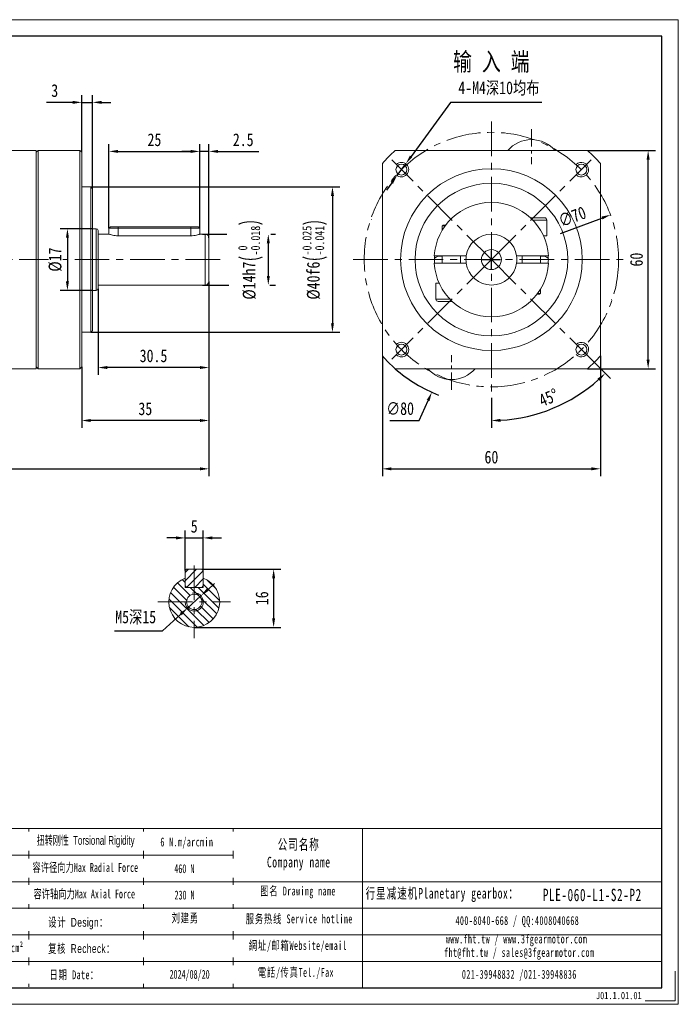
# Model space of a CAD drawing. Header units: millimetres. Extents: x 0 to 383, y 0 to 271.
# Tile 3 of 3: x 202 to 383, y 0 to 271. Entities that reach past the tile are written whole.
import ezdxf

# ---------------------------------------------------------------- set-up
doc = ezdxf.new("R2010")
doc.units = ezdxf.units.MM
doc.header["$LTSCALE"] = 1.5
doc.header["$PDSIZE"] = -1
doc.linetypes.add('CENTER', pattern=[10.16, 6.35, -1.27, 1.27, -1.27])
doc.layers.get('0').update_dxf_attribs({"lineweight": 18})
doc.layers.get('Defpoints').update_dxf_attribs({"lineweight": 18})
for name, color, linetype, lineweight in [('1轮廓实线层', 7, 'Continuous', 18), ('3中心线层', 1, 'CENTER', 18), ('5剖面线层', 2, 'Continuous', 18), ('6文字层', 3, 'Continuous', 18), ('7标注层', 4, 'Continuous', 18), ('SLD-0', 7, 'Continuous', 18)]:
    doc.layers.add(name, color=color, linetype=linetype, lineweight=lineweight)
doc.styles.add('PC_TEXTSTYLE', font='txt', dxfattribs={"width": 0.8})
doc.styles.add('TH_GBDIM', font='txt', dxfattribs={"width": 0.8})
doc.styles.add('标准', font='txt', dxfattribs={"width": 0.667})
doc.styles.add('样式 1', font='txt', dxfattribs={"width": 0.8})
doc.dimstyles.new('TH_GBDIM', dxfattribs={"dimtxt": 3.5, "dimasz": 2.5, "dimexe": 2, "dimexo": 0, "dimgap": 1.5, "dimtad": 1, "dimdec": 1, "dimdsep": 46, "dimtxsty": 'TH_GBDIM', "dimcen": 2.5, "dimdle": 5, "dimclrd": 4, "dimclre": 4, "dimclrt": 3, "dimadec": 0, "dimazin": 2, "dimtfac": 0.714286, "dimtdec": 1, "dimtmove": 0, "dimatfit": 3, "dimfxl": 1, "dimtolj": 1, "dimarcsym": 0})

# ---------------------------------------------------------------- blocks, each defined once
blk = doc.blocks.new('*D3')
at = {"layer": '7标注层', "color": 4, "lineweight": -2}
for p, q in [((251.28, 213.4), (251.28, 236.55)), ((253.78, 210.8), (253.78, 236.55)), ((248.78, 234.55), (246.28, 234.55)), ((253.78, 234.55), (251.28, 234.55)), ((256.28, 234.55), (267.49, 234.55))]:
    blk.add_line(p, q, dxfattribs=at)
at = {"layer": '7标注层', "color": 4}
for points in [[(248.78, 234.14), (248.78, 234.97), (251.28, 234.55)], [(256.28, 234.97), (256.28, 234.14), (253.78, 234.55)]]:
    blk.add_solid(points, dxfattribs=at)
at = {"layer": 'Defpoints', "color": 0}
for p in [(251.28, 234.55), (251.28, 213.4), (253.78, 210.8)]:
    blk.add_point(p, dxfattribs=at)
at = {"layer": '7标注层', "color": 3, "insert": (263.21, 237.74), "char_height": 3.5, "attachment_point": 5, "style": 'TH_GBDIM'}
blk.add_mtext('\\A1;2.5', dxfattribs=at)
blk = doc.blocks.new('*D4')
at = {"layer": '7标注层', "color": 4, "lineweight": -2}
for p, q in [((226.28, 213.4), (226.28, 236.55)), ((251.28, 213.4), (251.28, 236.55)), ((228.78, 234.55), (248.78, 234.55))]:
    blk.add_line(p, q, dxfattribs=at)
at = {"layer": '7标注层', "color": 4}
for points in [[(228.78, 234.97), (228.78, 234.14), (226.28, 234.55)], [(248.78, 234.14), (248.78, 234.97), (251.28, 234.55)]]:
    blk.add_solid(points, dxfattribs=at)
at = {"layer": 'Defpoints', "color": 0}
for p in [(251.28, 234.55), (226.28, 213.4), (251.28, 213.4)]:
    blk.add_point(p, dxfattribs=at)
at = {"layer": '7标注层', "color": 3, "insert": (238.78, 237.74), "char_height": 3.5, "attachment_point": 5, "style": 'TH_GBDIM'}
blk.add_mtext('\\A1;25', dxfattribs=at)
blk = doc.blocks.new('*D5')
at = {"layer": '7标注层', "color": 4, "lineweight": -2}
for p, q in [((221.28, 224.8), (289.76, 224.8)), ((287.76, 222.3), (287.76, 187.3)), ((221.28, 184.8), (289.76, 184.8))]:
    blk.add_line(p, q, dxfattribs=at)
at = {"layer": '7标注层', "color": 4}
for points in [[(288.18, 222.3), (287.35, 222.3), (287.76, 224.8)], [(287.35, 187.3), (288.18, 187.3), (287.76, 184.8)]]:
    blk.add_solid(points, dxfattribs=at)
at = {"layer": 'Defpoints', "color": 0}
for p in [(221.28, 224.8), (221.28, 184.8), (287.76, 184.8)]:
    blk.add_point(p, dxfattribs=at)
at = {"layer": '7标注层', "color": 3, "insert": (282.9, 204.8), "char_height": 3.5, "attachment_point": 5, "rotation": 90, "style": 'TH_GBDIM'}
blk.add_mtext('\\A1;{%%c40}{}{f6\\H0.7143x;{\\H2x;\\W0.5;(}\\S-0.025^ -0.041;{\\H2x;\\W0.5;)}}', dxfattribs=at)
blk = doc.blocks.new('*D6')
at = {"layer": '7标注层', "color": 4, "lineweight": -2}
for p, q in [((218.78, 234.3), (218.78, 250.04)), ((221.78, 224.3), (221.78, 250.04)), ((216.28, 248.04), (209.09, 248.04)), ((218.78, 248.04), (221.78, 248.04)), ((224.28, 248.04), (226.78, 248.04))]:
    blk.add_line(p, q, dxfattribs=at)
at = {"layer": '7标注层', "color": 4}
for points in [[(216.28, 247.62), (216.28, 248.46), (218.78, 248.04)], [(224.28, 248.46), (224.28, 247.62), (221.78, 248.04)]]:
    blk.add_solid(points, dxfattribs=at)
at = {"layer": 'Defpoints', "color": 0}
for p in [(221.78, 248.04), (218.78, 234.3), (221.78, 224.3)]:
    blk.add_point(p, dxfattribs=at)
at = {"layer": '7标注层', "color": 3, "insert": (211.35, 251.25), "char_height": 3.5, "attachment_point": 5, "style": 'TH_GBDIM'}
blk.add_mtext('\\A1;3', dxfattribs=at)
blk = doc.blocks.new('*D7')
at = {"layer": '7标注层', "color": 4, "lineweight": -2}
for p, q in [((253.78, 198.8), (253.78, 173.11)), ((223.28, 196.8), (223.28, 173.11)), ((251.28, 175.11), (225.78, 175.11))]:
    blk.add_line(p, q, dxfattribs=at)
at = {"layer": '7标注层', "color": 4}
for points in [[(225.78, 175.53), (225.78, 174.7), (223.28, 175.11)], [(251.28, 174.7), (251.28, 175.53), (253.78, 175.11)]]:
    blk.add_solid(points, dxfattribs=at)
at = {"layer": 'Defpoints', "color": 0}
for p in [(253.78, 198.8), (223.28, 196.8), (223.28, 175.11)]:
    blk.add_point(p, dxfattribs=at)
at = {"layer": '7标注层', "color": 3, "insert": (238.53, 178.32), "char_height": 3.5, "attachment_point": 5, "style": 'TH_GBDIM'}
blk.add_mtext('\\A1;30.5', dxfattribs=at)
blk = doc.blocks.new('*D8')
at = {"layer": '7标注层', "color": 4, "lineweight": -2}
for p, q in [((253.78, 198.8), (253.78, 158.55)), ((218.78, 175.3), (218.78, 158.55)), ((251.28, 160.55), (221.28, 160.55))]:
    blk.add_line(p, q, dxfattribs=at)
at = {"layer": '7标注层', "color": 4}
for points in [[(221.28, 160.96), (221.28, 160.13), (218.78, 160.55)], [(251.28, 160.13), (251.28, 160.96), (253.78, 160.55)]]:
    blk.add_solid(points, dxfattribs=at)
at = {"layer": 'Defpoints', "color": 0}
for p in [(253.78, 198.8), (218.78, 175.3), (218.78, 160.55)]:
    blk.add_point(p, dxfattribs=at)
at = {"layer": '7标注层', "color": 3, "insert": (236.28, 163.76), "char_height": 3.5, "attachment_point": 5, "style": 'TH_GBDIM'}
blk.add_mtext('\\A1;35', dxfattribs=at)
blk = doc.blocks.new('*D10')
at = {"layer": '7标注层', "color": 4, "lineweight": -2}
for p, q in [((138.78, 174.8), (138.78, 145.26)), ((253.78, 173.11), (253.78, 145.26)), ((141.28, 147.26), (251.28, 147.26))]:
    blk.add_line(p, q, dxfattribs=at)
at = {"layer": '7标注层', "color": 4}
for points in [[(141.28, 147.68), (141.28, 146.84), (138.78, 147.26)], [(251.28, 146.84), (251.28, 147.68), (253.78, 147.26)]]:
    blk.add_solid(points, dxfattribs=at)
at = {"layer": 'Defpoints', "color": 0}
for p in [(138.78, 174.8), (253.78, 173.11), (253.78, 147.26)]:
    blk.add_point(p, dxfattribs=at)
at = {"layer": '7标注层', "color": 3, "insert": (196.28, 150.47), "char_height": 3.5, "attachment_point": 5, "style": 'TH_GBDIM'}
blk.add_mtext('\\A1;{116}{}{}', dxfattribs=at)
blk = doc.blocks.new('*D14')
at = {"layer": '7标注层', "color": 4, "lineweight": -2}
for p, q in [((247.23, 119.26), (247.23, 130.26)), ((252.23, 119.26), (252.23, 130.26)), ((244.73, 128.26), (242.23, 128.26)), ((247.23, 128.26), (252.23, 128.26)), ((254.73, 128.26), (257.23, 128.26))]:
    blk.add_line(p, q, dxfattribs=at)
at = {"layer": '7标注层', "color": 4}
for points in [[(244.73, 127.84), (244.73, 128.68), (247.23, 128.26)], [(254.73, 128.68), (254.73, 127.84), (252.23, 128.26)]]:
    blk.add_solid(points, dxfattribs=at)
at = {"layer": 'Defpoints', "color": 0}
for p in [(252.23, 128.26), (247.23, 119.26), (252.23, 119.26)]:
    blk.add_point(p, dxfattribs=at)
at = {"layer": '7标注层', "color": 3, "insert": (249.73, 131.45), "char_height": 3.5, "attachment_point": 5, "style": 'TH_GBDIM'}
blk.add_mtext('\\A1;5', dxfattribs=at)
blk = doc.blocks.new('*D15')
at = {"layer": '7标注层', "color": 4, "lineweight": -2}
for p, q in [((251.83, 119.66), (273.58, 119.66)), ((271.58, 117.16), (271.58, 106.16)), ((249.73, 103.66), (273.58, 103.66))]:
    blk.add_line(p, q, dxfattribs=at)
at = {"layer": '7标注层', "color": 4}
for points in [[(271.99, 117.16), (271.16, 117.16), (271.58, 119.66)], [(271.16, 106.16), (271.99, 106.16), (271.58, 103.66)]]:
    blk.add_solid(points, dxfattribs=at)
at = {"layer": 'Defpoints', "color": 0}
for p in [(251.83, 119.66), (249.73, 103.66), (271.58, 103.66)]:
    blk.add_point(p, dxfattribs=at)
at = {"layer": '7标注层', "color": 3, "insert": (268.37, 111.66), "char_height": 3.5, "attachment_point": 5, "rotation": 90, "style": 'TH_GBDIM'}
blk.add_mtext('\\A1;16', dxfattribs=at)
blk = doc.blocks.new('*D16')
at = {"layer": '7标注层', "color": 4, "lineweight": -2}
for p, q in [((253.43, 114.02), (255.28, 115.7)), ((251.58, 112.34), (247.88, 108.97)), ((246.03, 107.29), (240.99, 102.7)), ((227.76, 102.7), (240.99, 102.7))]:
    blk.add_line(p, q, dxfattribs=at)
at = {"layer": '7标注层', "color": 4}
for points in [[(253.15, 114.33), (253.71, 113.71), (251.58, 112.34)], [(246.32, 106.98), (245.75, 107.6), (247.88, 108.97)]]:
    blk.add_solid(points, dxfattribs=at)
at = {"layer": 'Defpoints', "color": 0}
for p in [(251.58, 112.34), (247.88, 108.97)]:
    blk.add_point(p, dxfattribs=at)
at = {"layer": '7标注层', "color": 3, "insert": (233.62, 106.36), "char_height": 3.5, "attachment_point": 5, "style": 'TH_GBDIM'}
blk.add_mtext('\\A1;{M5深15}{}{}', dxfattribs=at)
blk = doc.blocks.new('*D17')
at = {"layer": '7标注层', "color": 4, "lineweight": -2}
for p, q in [((301.49, 178.34), (301.49, 145.26)), ((361.49, 178.34), (361.49, 145.26)), ((303.99, 147.26), (358.99, 147.26))]:
    blk.add_line(p, q, dxfattribs=at)
at = {"layer": '7标注层', "color": 4}
for points in [[(303.99, 147.68), (303.99, 146.84), (301.49, 147.26)], [(358.99, 146.84), (358.99, 147.68), (361.49, 147.26)]]:
    blk.add_solid(points, dxfattribs=at)
at = {"layer": 'Defpoints', "color": 0}
for p in [(301.49, 178.34), (361.49, 178.34), (361.49, 147.26)]:
    blk.add_point(p, dxfattribs=at)
at = {"layer": '7标注层', "color": 3, "insert": (331.49, 150.47), "char_height": 3.5, "attachment_point": 5, "style": 'TH_GBDIM'}
blk.add_mtext('\\A1;60', dxfattribs=at)
blk = doc.blocks.new('*D18')
at = {"layer": '7标注层', "color": 4, "lineweight": -2}
for p, q in [((357.95, 234.8), (376.61, 234.8)), ((374.61, 177.3), (374.61, 232.3)), ((357.95, 174.8), (376.61, 174.8))]:
    blk.add_line(p, q, dxfattribs=at)
at = {"layer": '7标注层', "color": 4}
for points in [[(375.02, 232.3), (374.19, 232.3), (374.61, 234.8)], [(374.19, 177.3), (375.02, 177.3), (374.61, 174.8)]]:
    blk.add_solid(points, dxfattribs=at)
at = {"layer": 'Defpoints', "color": 0}
for p in [(357.95, 234.8), (374.61, 234.8), (357.95, 174.8)]:
    blk.add_point(p, dxfattribs=at)
at = {"layer": '7标注层', "color": 3, "insert": (371.4, 204.8), "char_height": 3.5, "attachment_point": 5, "rotation": 90, "style": 'TH_GBDIM'}
blk.add_mtext('\\A1;60', dxfattribs=at)
blk = doc.blocks.new('*D19')
at = {"layer": '7标注层', "color": 4, "lineweight": -2}
for p, q in [((320.2, 248.04), (309.39, 233.18)), ((345.38, 248.04), (320.2, 248.04)), ((305.56, 227.93), (307.92, 231.16)), ((304.09, 225.91), (302.62, 223.88))]:
    blk.add_line(p, q, dxfattribs=at)
at = {"layer": '7标注层', "color": 4}
for points in [[(309.05, 233.43), (309.72, 232.94), (307.92, 231.16)], [(304.43, 225.66), (303.75, 226.15), (305.56, 227.93)]]:
    blk.add_solid(points, dxfattribs=at)
at = {"layer": 'Defpoints', "color": 0}
for p in [(307.92, 231.16), (305.56, 227.93)]:
    blk.add_point(p, dxfattribs=at)
at = {"layer": '7标注层', "color": 3, "insert": (333.54, 251.85), "char_height": 3.5, "attachment_point": 5, "style": 'TH_GBDIM'}
blk.add_mtext('\\A1;{4-M4深10均布}{}{}', dxfattribs=at)
blk = doc.blocks.new('*D24')
at = {"layer": '7标注层', "color": 4, "lineweight": -2}
for p, q in [((331.49, 202.3), (331.49, 207.3)), ((328.99, 204.8), (333.99, 204.8)), ((311.61, 160.55), (314.07, 166.03)), ((303.54, 160.55), (311.61, 160.55))]:
    blk.add_line(p, q, dxfattribs=at)
blk.add_arc((331.49, 204.8), 40, 228.5904, 248.6728, dxfattribs=at)
at = {"layer": '7标注层', "color": 4}
blk.add_solid([(314.45, 165.86), (313.69, 166.2), (315.1, 168.31)], dxfattribs=at)
at = {"layer": 'Defpoints', "color": 0}
for p in [(347.88, 241.28), (315.1, 168.31)]:
    blk.add_point(p, dxfattribs=at)
at = {"layer": '7标注层', "color": 3, "insert": (306.38, 163.8), "char_height": 3.5, "attachment_point": 5, "style": 'TH_GBDIM'}
blk.add_mtext('\\A1;{∅80}{}{}', dxfattribs=at)
blk = doc.blocks.new('*D27')
at = {"color": 4, "lineweight": -2}
for p, q in [((358.89, 177.39), (364.21, 172.08)), ((331.49, 166.8), (331.49, 158.53))]:
    blk.add_line(p, q, dxfattribs=at)
blk.add_arc((331.49, 204.8), 44.27, 273.236, 311.764, dxfattribs=at)
at = {"color": 4}
for points in [[(361.26, 171.47), (360.69, 172.08), (362.79, 173.49)], [(333.98, 161.01), (334, 160.18), (331.49, 160.53)]]:
    blk.add_solid(points, dxfattribs=at)
at = {"layer": 'Defpoints', "color": 0}
for p in [(331.49, 242.8), (331.49, 204.8), (358.89, 177.39), (331.49, 166.8), (342.95, 162.03)]:
    blk.add_point(p, dxfattribs=at)
at = {"color": 3, "insert": (347.21, 166.84), "char_height": 3.5, "attachment_point": 5, "rotation": 22.5, "style": 'TH_GBDIM'}
blk.add_mtext('\\A1;45%%d', dxfattribs=at)
blk = doc.blocks.new('*D28')
at = {"layer": '7标注层', "color": 4, "lineweight": -2}
blk.add_line((350.53, 211.95), (361.91, 216.23), dxfattribs=at)
at = {"layer": '7标注层', "color": 4}
blk.add_solid([(362.06, 215.84), (361.76, 216.62), (364.25, 217.11)], dxfattribs=at)
at = {"layer": 'Defpoints', "color": 0}
for p in [(364.25, 217.11), (298.73, 192.48)]:
    blk.add_point(p, dxfattribs=at)
at = {"layer": '7标注层', "color": 3, "insert": (353.73, 216.59), "char_height": 3.5, "attachment_point": 5, "rotation": 20.5997, "style": 'TH_GBDIM'}
blk.add_mtext('\\A1;∅70', dxfattribs=at)
blk = doc.blocks.new('*D29')
at = {"layer": '7标注层', "color": 4, "lineweight": -2}
for p, q in [((221.78, 213.3), (212.85, 213.3)), ((214.85, 210.8), (214.85, 198.8)), ((221.78, 196.3), (212.85, 196.3))]:
    blk.add_line(p, q, dxfattribs=at)
at = {"layer": '7标注层', "color": 4}
for points in [[(215.26, 210.8), (214.43, 210.8), (214.85, 213.3)], [(214.43, 198.8), (215.26, 198.8), (214.85, 196.3)]]:
    blk.add_solid(points, dxfattribs=at)
at = {"layer": 'Defpoints', "color": 0}
for p in [(221.78, 213.3), (214.85, 196.3), (221.78, 196.3)]:
    blk.add_point(p, dxfattribs=at)
at = {"layer": '7标注层', "color": 3, "insert": (211.51, 204.8), "char_height": 3.5, "attachment_point": 5, "rotation": 90, "style": 'TH_GBDIM'}
blk.add_mtext('\\A1;{%%c17}{}{}', dxfattribs=at)
blk = doc.blocks.new('*D31')
at = {"layer": '7标注层', "color": 4, "lineweight": -2}
for p, q in [((252.03, 211.8), (258.7, 211.8)), ((270.77, 211.8), (272.11, 211.8)), ((270.11, 209.3), (270.11, 200.3)), ((252.03, 197.8), (259.25, 197.8)), ((270.52, 197.8), (272.11, 197.8))]:
    blk.add_line(p, q, dxfattribs=at)
at = {"layer": '7标注层', "color": 4}
for points in [[(270.53, 209.3), (269.7, 209.3), (270.11, 211.8)], [(269.7, 200.3), (270.53, 200.3), (270.11, 197.8)]]:
    blk.add_solid(points, dxfattribs=at)
at = {"layer": 'Defpoints', "color": 0}
for p in [(252.03, 211.8), (252.03, 197.8), (270.11, 197.8)]:
    blk.add_point(p, dxfattribs=at)
at = {"layer": '7标注层', "color": 3, "insert": (265.25, 204.8), "char_height": 3.5, "attachment_point": 5, "rotation": 90, "style": 'TH_GBDIM'}
blk.add_mtext('\\A1;{%%c14}{}{h7\\H0.7143x;{\\H2x;\\W0.5;(}\\S 0^ -0.018;{\\H2x;\\W0.5;)}}', dxfattribs=at)

msp = doc.modelspace()

# ---------------------------------------------------------------- hatches: boundary and pattern name
at = {"layer": '5剖面线层'}
h = msp.add_hatch(dxfattribs=at)
h.set_pattern_fill('ANSI31', color=256, scale=0.5, style=0)
h.set_pattern_definition([(45, (-4.4484, -4.9765), (-1.122532, 1.122532), [])])
h.paths.add_polyline_path([(252.233205, 117.19406), (252.233205, 119.255712), (251.833205, 119.655712), (249.733205, 119.655712), (249.733205, 114.655712), (251.833205, 114.655712), (252.233205, 115.055712)])
h.paths.add_polyline_path([(249.733205, 119.655712), (247.633205, 119.655712), (247.233205, 119.255712), (247.233205, 115.055712), (247.633205, 114.655712), (249.733205, 114.655712)])
h = msp.add_hatch(dxfattribs=at)
h.set_pattern_fill('ANSI31', color=256, scale=0.5, angle=90, style=0)
h.set_pattern_definition([(135, (-4.4484, -4.9765), (-1.122532, -1.122532), [])])
h.paths.add_polyline_path([(249.733205, 114.655712), (247.233205, 114.655712), (247.233205, 117.19406, 0.3108678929), (242.733205, 110.655712), (247.633205, 110.655712, -0.4142135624), (249.733205, 112.755712)])
h.paths.add_polyline_path([(252.233205, 117.19406), (252.233205, 114.655712), (249.733205, 114.655712), (249.733205, 113.155712, -0.4142135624), (252.233205, 110.655712), (256.733205, 110.655712, 0.3108678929)])
h.paths.add_polyline_path([(256.733205, 110.655712), (252.233205, 110.655712, -0.4142135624), (249.733205, 108.155712), (249.733205, 103.655712, 0.4142135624)])
h.paths.add_polyline_path([(249.733205, 108.155712, -0.4142135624), (247.233205, 110.655712), (242.733205, 110.655712, 0.4142135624), (249.733205, 103.655712)])
h.paths.add_polyline_path([(247.633205, 110.655712), (247.233205, 110.655712, 0.4142135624), (249.733205, 108.155712), (249.733205, 108.555712, -0.4142135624)], flags=17)
h.paths.add_polyline_path([(252.233205, 110.655712), (251.833205, 110.655712, -0.4142135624), (249.733205, 108.555712), (249.733205, 108.155712, 0.4142135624)], flags=17)
h.paths.add_polyline_path([(249.733205, 113.155712), (249.733205, 112.755712, -0.4142135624), (251.833205, 110.655712), (252.233205, 110.655712, 0.4142135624)], flags=17)

# ---------------------------------------------------------------- linework, layer by layer
at = {"color": 7, "linetype": 'Continuous', "lineweight": 15}
for p, q in [((342.507205, 237.79582), (342.468724, 237.79582)), ((206.279607, 234.795798), (206.279607, 174.795798)), ((206.779607, 234.795798), (206.779607, 174.795798)), ((218.279607, 174.795798), (218.279607, 234.795798)), ((218.779607, 234.295798), (218.779607, 175.295798)), ((357.945478, 234.795798), (305.030451, 234.795798)), ((301.487964, 231.253311), (301.487964, 178.338285)), ((361.487964, 178.338285), (361.487964, 231.253311)), ((221.279607, 184.795798), (221.279607, 224.795798)), ((221.779607, 224.295798), (221.779607, 185.295798)), ((298.487943, 215.815039), (298.487943, 215.776557)), ((318.776847, 214.095798), (317.987964, 214.095798)), ((318.187964, 214.295798), (318.92562, 214.295798)), ((342.249586, 216.295798), (344.300464, 216.295798)), ((344.612964, 215.670798), (342.880808, 215.670798)), ((344.300464, 216.295798), (346.112964, 216.295798)), ((346.737964, 215.670798), (344.612964, 215.670798)), ((222.779607, 204.795798), (222.779607, 213.295798)), ((223.279607, 212.795798), (223.279607, 204.795798)), ((228.779607, 213.395798), (226.279607, 213.395798)), ((226.679607, 213.795798), (228.779607, 213.795798)), ((228.779607, 213.795798), (248.779607, 213.795798)), ((228.779607, 213.395798), (228.779607, 213.795798)), ((248.779607, 213.395798), (228.779607, 213.395798)), ((228.779607, 213.395798), (228.779607, 211.334146)), ((248.779607, 211.334146), (228.779607, 211.334146)), ((248.779607, 213.795798), (250.879607, 213.795798)), ((248.779607, 213.795798), (248.779607, 213.395798)), ((251.279607, 213.395798), (248.779607, 213.395798)), ((248.779607, 213.395798), (248.779607, 211.334146)), ((252.779607, 204.795798), (252.779607, 211.795798)), ((346.737964, 211.295798), (345.834131, 211.295798)), ((253.779607, 210.795798), (253.779607, 204.795798)), ((315.821298, 204.795798), (315.853516, 205.800015)), ((324.05493, 205.795798), (316.270787, 205.795798)), ((346.705142, 205.795798), (338.920999, 205.795798)), ((222.779607, 196.295798), (222.779607, 204.795798)), ((223.279607, 204.795798), (223.279607, 196.795798)), ((252.779607, 197.795798), (252.779607, 204.795798)), ((253.779607, 204.795798), (253.779607, 198.795798)), ((315.853349, 203.794184), (315.821298, 204.795798)), ((316.270787, 203.795798), (324.05493, 203.795798)), ((338.920999, 203.795798), (346.705142, 203.795798)), ((316.237964, 198.295798), (317.141798, 198.295798)), ((344.787964, 195.295798), (344.050309, 195.295798)), ((344.199082, 195.495798), (344.987964, 195.495798)), ((316.237964, 193.920798), (318.362964, 193.920798)), ((318.675464, 193.295798), (316.862964, 193.295798)), ((318.362964, 193.920798), (320.095121, 193.920798)), ((320.726343, 193.295798), (318.675464, 193.295798)), ((364.487986, 193.776557), (364.487986, 193.815039)), ((305.030451, 174.795798), (357.945478, 174.795798)), ((320.468724, 171.795776), (320.507205, 171.795776)), ((247.233205, 119.255712), (247.633205, 119.655712)), ((247.233205, 119.255712), (247.233205, 115.055712)), ((247.633205, 119.655712), (251.833205, 119.655712)), ((251.833205, 119.655712), (252.233205, 119.255712)), ((252.233205, 115.055712), (252.233205, 119.255712)), ((247.233205, 114.655712), (247.233205, 117.19406)), ((252.233205, 117.19406), (252.233205, 114.655712)), ((247.633205, 114.655712), (247.233205, 115.055712)), ((247.233205, 114.655712), (252.233205, 114.655712)), ((247.633205, 114.655712), (251.833205, 114.655712)), ((252.233205, 115.055712), (251.833205, 114.655712))]:
    msp.add_line(p, q, dxfattribs=at)
for centre in [(306.739227, 229.544535), (356.236702, 229.544535), (306.739227, 180.04706), (356.236702, 180.04706)]:
    msp.add_circle(centre, 1.5)
for centre, radius in [((331.487964, 204.795798), 25), ((331.487964, 204.795798), 21), ((331.487964, 204.795798), 2.75), ((331.487964, 204.795798), 2.75), ((249.733205, 110.655712), 2.1)]:
    msp.add_circle(centre, radius, dxfattribs=at)
for centre, radius, start, end in [((342.468724, 229.29582), 8.5, 90, 139.67997746), ((342.507205, 229.29582), 8.5, 40.32002254, 90), ((331.487964, 204.795798), 40, 131.40962211, 138.59037789), ((331.487964, 204.795798), 40, 41.40962211, 48.59037789), ((331.487964, 204.795798), 15.75, 3.64027588, 176.35972412), ((346.112964, 215.670798), 0.625, 0, 90), ((222.779607, 212.795798), 0.5, 0, 90), ((252.779607, 210.795798), 1, 0, 90), ((331.487964, 204.795798), 7, 8.2132107, 171.7867893), ((331.487964, 204.795798), 7, 171.7867893, 188.2132107), ((331.487964, 204.795798), 7, 351.7867893, 8.2132107), ((331.487964, 204.795798), 15.666667, 356.33360965, 3.66260414), ((331.487964, 204.795798), 15.75, 183.64027588, 356.35972412), ((317.286635, 203.619042), 2.125, 70.72896731, 133.43691614), ((331.487964, 204.795798), 7, 188.2132107, 351.7867893), ((345.689294, 203.619042), 2.125, 46.56308386, 109.27103269), ((252.779607, 198.795798), 1, 270, 0), ((222.779607, 196.795798), 0.5, 270, 0), ((316.862964, 193.920798), 0.625, 180, 270), ((331.487964, 204.795798), 40, 221.40962211, 228.59037789), ((331.487964, 204.795798), 40, 311.40962211, 318.59037789), ((320.468724, 180.295776), 8.5, 220.32002254, 270), ((320.507205, 180.295776), 8.5, 270, 319.67997746), ((249.733205, 110.655712), 7, 110.92483243, 69.07516757)]:
    msp.add_arc(centre, radius, start, end, dxfattribs=at)
at = {"color": 4}
for centre, radius, start, end in [((306.739227, 229.544535), 2, 226.63724508, 135), ((356.236702, 229.544535), 2, 225, 136.63724508), ((306.739227, 180.04706), 2, 225, 133.36275492), ((356.236702, 180.04706), 2, 223.36275492, 135), ((249.733205, 110.655712), 2.5, 180, 102.49310125)]:
    msp.add_arc(centre, radius, start, end, dxfattribs=at)
at = {"color": 7, "linetype": 'Continuous', "lineweight": 15}
for points in [[(206.279607, 234.795798), (180.267863, 234.795798)], [(206.779607, 234.795798), (206.279607, 234.295798)], [(218.279607, 234.795798), (206.779607, 234.795798)], [(218.779607, 234.295798), (218.279607, 234.795798)], [(221.279607, 224.795798), (218.779607, 224.795798)], [(221.779607, 224.295798), (221.279607, 224.795798)], [(318.187964, 214.295798), (317.987964, 214.095798)], [(317.987964, 214.095798), (317.987964, 212.908288)], [(346.737964, 211.295798), (346.737964, 215.670798)], [(222.779607, 213.295798), (221.779607, 213.295798)], [(226.279607, 211.795798), (223.279607, 211.795798)], [(226.679607, 213.795798), (226.279607, 213.395798)], [(226.279607, 213.395798), (226.279607, 211.795798)], [(251.279607, 213.395798), (250.879607, 213.795798)], [(251.279607, 211.795798), (251.279607, 213.395798)], [(252.779607, 211.795798), (251.279607, 211.795798)], [(316.270787, 205.795798), (315.769743, 205.795798)], [(317.987964, 205.795798), (317.987964, 203.795798)], [(322.987964, 203.795798), (322.987964, 205.795798)], [(324.559761, 205.795798), (324.05493, 205.795798)], [(338.920999, 205.795798), (338.416168, 205.795798)], [(339.987964, 205.795798), (339.987964, 203.795798)], [(344.987964, 203.795798), (344.987964, 205.795798)], [(347.206186, 205.795798), (346.705142, 205.795798)], [(315.769743, 203.795798), (316.270787, 203.795798)], [(324.05493, 203.795798), (324.559761, 203.795798)], [(338.416168, 203.795798), (338.920999, 203.795798)], [(346.705142, 203.795798), (347.206186, 203.795798)], [(223.279607, 197.795798), (252.779607, 197.795798)], [(316.237964, 198.295798), (316.237964, 193.920798)], [(221.779607, 196.295798), (222.779607, 196.295798)], [(344.787964, 195.295798), (344.987964, 195.495798)], [(344.987964, 195.495798), (344.987964, 196.683307)], [(218.779607, 184.795798), (221.279607, 184.795798)], [(221.279607, 184.795798), (221.779607, 185.295798)], [(180.267863, 174.795798), (206.279607, 174.795798)], [(206.279607, 175.295798), (206.779607, 174.795798)], [(206.779607, 174.795798), (218.279607, 174.795798)], [(218.279607, 174.795798), (218.779607, 175.295798)]]:
    msp.add_open_spline(points, degree=1, dxfattribs=at)
for points, knots in [([(228.779607, 211.334146), (228.508784, 211.344274), (227.967571, 211.364514), (227.238489, 211.504666), (226.668959, 211.660857), (226.321362, 211.780713), (226.310717, 211.784706), (226.306293, 211.786366)], [0, 0, 0, 0, 0.2053621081, 0.4103943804, 0.6238425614, 0.8436625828, 1, 1, 1, 1]), ([(251.252922, 211.786366), (251.260958, 211.789203), (251.2986, 211.802492), (251.102193, 211.732285), (250.680291, 211.598321), (250.022744, 211.438244), (249.344767, 211.34506), (248.918007, 211.336819), (248.779607, 211.334146)], [0, 0, 0, 0, 0.0546699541, 0.2560968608, 0.4604397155, 0.6757232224, 0.8948354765, 1, 1, 1, 1])]:
    msp.add_open_spline(points, degree=3, knots=knots, dxfattribs=at)
at = {"layer": '3中心线层'}
for p, q in [((331.487964, 242.795798), (331.487964, 166.795798)), ((331.487964, 204.795798), (304.0854, 232.198362)), ((331.487964, 204.795798), (358.890529, 232.198362)), ((256.854746, 204.795798), (134.542729, 204.795798)), ((293.487964, 204.795798), (369.487964, 204.795798)), ((331.487964, 204.795798), (304.0854, 177.393234)), ((331.487964, 204.795798), (358.890529, 177.393234)), ((249.733205, 120.655712), (249.733205, 100.655712)), ((239.733205, 110.655712), (259.733205, 110.655712))]:
    msp.add_line(p, q, dxfattribs=at)
at = {"layer": '3中心线层', "ltscale": 0.5}
for p, q in [((342.507205, 240.622244), (342.507205, 231.052698)), ((320.468724, 168.969351), (320.468724, 178.538898))]:
    msp.add_line(p, q, dxfattribs=at)
at = {"layer": '3中心线层'}
msp.add_circle((331.487964, 204.795798), 35, dxfattribs=at)
at = {"layer": 'SLD-0'}
for p, q in [((33.824307, 48.319807), (378.351936, 48.319807)), ((260.47266, 48.319807), (260.47266, 4.558457)), ((296.045983, 48.319807), (296.045983, 4.558457)), ((66.841055, 41.018209), (260.47266, 41.018209)), ((33.824307, 33.71661), (378.351936, 33.71661)), ((66.841055, 26.415012), (378.351936, 26.415012))]:
    msp.add_line(p, q, dxfattribs=at)
at = {"layer": 'SLD-0', "color": 3}
msp.add_lwpolyline([(0, 0), (382.910393, 0), (382.910393, 270.772349), (0, 270.772349)], close=True, dxfattribs=at)
at = {"layer": 'SLD-0', "color": 3, "lineweight": 25}
msp.add_lwpolyline([(22.792285, 4.558457), (378.351936, 4.558457), (378.351936, 266.213892), (22.792285, 266.213892)], close=True, dxfattribs=at)
at = {"layer": 'SLD-0', "color": 3}
msp.add_lwpolyline([(381.998702, 9.116914), (381.998702, 0.911691), (373.793479, 0.911691)], dxfattribs=at)

# ---------------------------------------------------------------- texts
at = {"color": 3, "insert": (320.940904, 261.735013), "char_height": 5, "width": 43.57485702, "attachment_point": 1, "style": 'PC_TEXTSTYLE'}
msp.add_mtext('输 入 端', dxfattribs=at)
at = {"layer": '6文字层', "insert": (360.259251, 3.414339), "char_height": 2, "width": 43.30442304, "attachment_point": 1, "style": '样式 1'}
msp.add_mtext('J01.1.01.01', dxfattribs=at)
at = {"layer": 'SLD-0', "color": 1, "attachment_point": 2, "style": '标准'}
for s, insert, char_height, width in [('\\T1.1;公司名称\\PCompany name', (278.48494, 45.437277), 2.92063934, 37.81316037), ('\\T1.1;图名 Drawing name', (278.285301, 32.370664), 2.43386612, 31.12594551), ('\\T1.1;  行星减速机Planetary gearbox：', (316.499335, 32.003756), 2.92063934, 45.93476432), ('\\T1.1;\\pxt5;PLE-060-L1-S2-P2', (359.238396, 31.782964), 3.40741256, 32.55060712), ('\\T1.1;服务热线 Service hotline', (278.630439, 24.717422), 2.43386612, 34.67729348), ('\\T1.1;400-8040-668 / QQ:4008040668', (338.62616, 24.252366), 2.43386612, 70.86300807), ('\\T1.1;www.fht.tw / www.3fgearmotor.com ', (338.401745, 19.182951), 2.43386612, 70.94278022), ('\\T1.1;網址/邮箱Website/email', (278.251464, 17.384564), 2.43386612, 36.09579855), ('\\T1.1;\\pxt12;fht@fht.tw / sales@3fgearmotor.com ', (339.14349, 15.476817), 2.43386612, 70.94278022), ('\\T1.1;電話/传真Tel./Fax', (277.706169, 9.994535), 2.43386612, 36.52992522), ('\\T1.1;021-39948832 /021-39948836 ', (339.168939, 9.462388), 2.43386612, 54.17017933)]:
    msp.add_mtext(s, dxfattribs=dict(at, insert=insert, char_height=char_height, width=width))

# ---------------------------------------------------------------- dimensions: what is measured, and where the dimension line sits
dim = msp.add_angular_dim_2l(base=(342.94592, 162.034125), line1=((331.487964, 204.795798), (358.890529, 177.393234)), line2=((331.487964, 242.795798), (331.487964, 166.795798)), dimstyle='TH_GBDIM')
dim.commit()
dim.dimension.update_dxf_attribs({"geometry": '*D27', "text_midpoint": (347.208141, 166.843934)})
at = {"layer": '7标注层'}
for base, p1, p2, picture, middle in [((221.779606, 248.039869), (218.779607, 234.295797), (221.779606, 224.295797), '*D6', (211.346274, 248.039869)), ((251.27961, 234.553404), (253.779607, 210.795798), (251.27961, 213.395798), '*D3', (263.212941, 234.553404)), ((223.279607, 175.112538), (253.779607, 198.795798), (223.279607, 196.795798), '*D7', (238.529607, 175.112538)), ((252.233205, 128.259994), (247.233205, 119.255712), (252.233205, 119.255712), '*D14', (249.733205, 128.259994))]:
    dim = msp.add_linear_dim(base=base, p1=p1, p2=p2, dimstyle='TH_GBDIM', override={"dimexo": 0, "dimgap": 1.5, "dimtad": 1, "dimjust": 0, "dimdec": 5, "dimlfac": 1, "dimse1": 0, "dimse2": 0, "dimsd1": 0, "dimsd2": 0}, dxfattribs=at)
    dim.commit()
    dim.dimension.update_dxf_attribs({"geometry": picture, "text_midpoint": middle, "dimtype": 160})
for p1, p2, text, override, picture, middle in [((305.562405, 227.927411), (307.91605, 231.161659), '{4-M4深10均布}{}{}', {"dimgap": 1.5, "dimtad": 1, "dimtih": 0, "dimtoh": 1, "dimdec": 0, "dimlfac": 1, "dimse1": 0, "dimse2": 0, "dimsd1": 0, "dimsd2": 0, "dimtix": 0, "dimtofl": 1, "dimatfit": 3}, '*D19', (333.5401, 248.039869)), ((347.879999, 241.282798), (315.09593, 168.308797), '{<>}{}{}', {"dimgap": 1.5, "dimtad": 1, "dimtih": 1, "dimtoh": 1, "dimdec": 1, "dimlfac": 1, "dimse1": 0, "dimse2": 0, "dimsd1": 0, "dimsd2": 0, "dimtix": 0, "dimtofl": 0, "dimatfit": 3}, '*D24', (306.375165, 160.546129))]:
    dim = msp.add_diameter_dim_2p(p1=p1, p2=p2, text=text, dimstyle='TH_GBDIM', override=override, dxfattribs=at)
    dim.commit()
    dim.dimension.update_dxf_attribs({"geometry": picture, "text_midpoint": middle, "dimtype": 163})
for base, p1, p2, picture, middle in [((251.27961, 234.553404), (226.279607, 213.395798), (251.27961, 213.395798), '*D4', (238.779608, 237.744745)), ((218.779607, 160.546129), (253.779607, 198.795798), (218.779607, 175.295798), '*D8', (236.279607, 163.757023)), ((361.487964, 147.258799), (301.487964, 178.338285), (361.487964, 178.338285), '*D17', (331.487964, 150.469693))]:
    dim = msp.add_linear_dim(base=base, p1=p1, p2=p2, dimstyle='TH_GBDIM', override={"dimexo": 0, "dimgap": 1.5, "dimtad": 1, "dimjust": 0, "dimdec": 5, "dimlfac": 1, "dimse1": 0, "dimse2": 0, "dimsd1": 0, "dimsd2": 0}, dxfattribs=at)
    dim.commit()
    dim.dimension.update_dxf_attribs({"geometry": picture, "text_midpoint": middle})
for base, p1, p2, picture, middle in [((374.607433, 234.795798), (357.945478, 174.795798), (357.945478, 234.795798), '*D18', (374.607433, 204.795798)), ((271.577006, 103.655712), (251.833205, 119.655712), (249.733205, 103.655712), '*D15', (271.577006, 111.655712))]:
    dim = msp.add_linear_dim(base=base, p1=p1, p2=p2, angle=90, dimstyle='TH_GBDIM', override={"dimexo": 0, "dimgap": 1.5, "dimtad": 1, "dimjust": 0, "dimdec": 5, "dimlfac": 1, "dimse1": 0, "dimse2": 0, "dimsd1": 0, "dimsd2": 0}, dxfattribs=at)
    dim.commit()
    dim.dimension.update_dxf_attribs({"geometry": picture, "text_midpoint": middle, "dimtype": 160})
dim = msp.add_linear_dim(base=(287.764369, 184.795797), p1=(221.279608, 224.795798), p2=(221.279608, 184.795797), angle=90, text='{%%c<>}{}{f6\\H0.7143x;{\\H2x;\\W0.5;(}\\S-0.025^ -0.041;{\\H2x;\\W0.5;)}}', dimstyle='TH_GBDIM', override={"dimgap": 1.5, "dimtad": 1, "dimjust": 0, "dimdec": 5, "dimlfac": 1, "dimse1": 0, "dimse2": 0, "dimsd1": 0, "dimsd2": 0}, dxfattribs=at)
dim.commit()
dim.dimension.update_dxf_attribs({"geometry": '*D5', "text_midpoint": (282.899544, 204.795798)})
dim = msp.add_diameter_dim_2p(p1=(298.725815, 192.481514), p2=(364.250114, 217.110081), dimstyle='TH_GBDIM', override={"dimgap": 1.5, "dimtad": 1, "dimtih": 0, "dimtoh": 0, "dimdec": 5, "dimlfac": 1, "dimse1": 0, "dimse2": 0, "dimsd1": 0, "dimsd2": 0, "dimtix": 0}, dxfattribs=at)
dim.commit()
dim.dimension.update_dxf_attribs({"geometry": '*D28', "text_midpoint": (354.858298, 213.579986), "dimtype": 163})
dim = msp.add_linear_dim(base=(270.113667, 197.795798), p1=(252.029607, 211.795798), p2=(252.029607, 197.795798), angle=90, text='{%%c<>}{}{h7\\H0.7143x;{\\H2x;\\W0.5;(}\\S 0^ -0.018;{\\H2x;\\W0.5;)}}', dimstyle='TH_GBDIM', dxfattribs=at)
dim.commit()
dim.dimension.update_dxf_attribs({"geometry": '*D31', "text_midpoint": (270.113667, 204.795798), "dimtype": 160})
dim = msp.add_linear_dim(base=(253.779607, 147.258799), p1=(138.779607, 174.795797), p2=(253.779607, 173.112538), text='{116}{}{}', dimstyle='TH_GBDIM', override={"dimexo": 0, "dimgap": 1.5, "dimtad": 1, "dimjust": 0, "dimdec": 5, "dimlfac": 1, "dimse1": 0, "dimse2": 0, "dimsd1": 0, "dimsd2": 0}, dxfattribs=at)
dim.commit()
dim.dimension.update_dxf_attribs({"geometry": '*D10', "text_midpoint": (196.279607, 150.469693)})
dim = msp.add_diameter_dim_2p(p1=(251.582354, 112.338164), p2=(247.884056, 108.973259), text='{M5深15}{}{}', dimstyle='TH_GBDIM', override={"dimgap": 1.5, "dimtad": 1, "dimtih": 0, "dimtoh": 1, "dimdec": 0, "dimlfac": 1, "dimse1": 0, "dimse2": 0, "dimsd1": 0, "dimsd2": 0, "dimtix": 0, "dimtofl": 1, "dimatfit": 3}, dxfattribs=at)
dim.commit()
dim.dimension.update_dxf_attribs({"geometry": '*D16', "text_midpoint": (233.623597, 106.360862)})

# ---------------------------------------------------------------- next in the draw order: texts
at = {"layer": 'SLD-0', "color": 1, "insert": (193.71655, 16.777648), "char_height": 2.43386612, "width": 87.74977738, "attachment_point": 2, "style": '标准', "bg_fill": 2}
msp.add_mtext('{\\T1.1;0.13-0.16kg.cm²}', dxfattribs=at)

# ---------------------------------------------------------------- next in the draw order: wipeouts: each hides what was drawn before it
msp.add_wipeout([(213.546418, 200.862465), (209.646418, 200.862465), (209.646418, 208.729131), (213.546418, 208.729131)]).dxf.layer = '1轮廓实线层'

# ---------------------------------------------------------------- next in the draw order: linework, layer by layer
at = {"layer": 'SLD-0'}
for p, q in [((204.237639, 48.319807), (204.237639, 4.801196)), ((235.763455, 48.319807), (235.763455, 4.558457)), ((66.841055, 19.113414), (378.351936, 19.113414)), ((66.841055, 11.811815), (378.351936, 11.811815))]:
    msp.add_line(p, q, dxfattribs=at)

# ---------------------------------------------------------------- next in the draw order: dimensions: what is measured, and where the dimension line sits
at = {"layer": '7标注层'}
dim = msp.add_linear_dim(base=(214.846418, 196.295798), p1=(221.779606, 213.295798), p2=(221.779606, 196.295798), angle=90, text='{%%c<>}{}{}', dimstyle='TH_GBDIM', override={"dimexo": 0, "dimgap": 1.5, "dimtad": 1, "dimjust": 0, "dimdec": 5, "dimlfac": 1, "dimse1": 0, "dimse2": 0, "dimsd1": 0, "dimsd2": 0}, dxfattribs=at)
dim.commit()
dim.dimension.update_dxf_attribs({"geometry": '*D29', "text_midpoint": (211.507735, 204.795798)})

# ---------------------------------------------------------------- next in the draw order: texts
at = {"layer": 'SLD-0', "color": 1, "char_height": 2.43386612, "width": 87.74977738, "attachment_point": 2, "style": '标准', "bg_fill": 2}
for s, insert in [('{\\T1.1;6 N.m/arcmin}', (247.701571, 45.861099)), ('{\\f宋体|b0|i0|c134|p2;容许径向力Max Radial Force}', (219.769516, 38.848441)), ('{\\f宋体|b0|i0|c134|p2;容许轴向力Max Axial Force}', (219.477047, 31.568163)), ('{\\fSimSun|b0|i0|c134|p2;\\T1.1;设计 \\fArial|b0|i0|c0|p34;Design\\fSimSun|b0|i0|c134|p2;：}', (217.800872, 23.770203)), ('{\\fSimSun|b0|i0|c134|p2;\\T1.1;复核 \\fArial|b0|i0|c0|p34;Recheck\\fSimSun|b0|i0|c134|p2;：}', (218.753968, 16.540464)), ('{\\T1.1;日期 Date：}', (216.731118, 9.338699))]:
    msp.add_mtext(s, dxfattribs=dict(at, insert=insert))

# ---------------------------------------------------------------- next in the draw order: texts
at = {"layer": 'SLD-0', "color": 1, "width": 87.74977738, "attachment_point": 2, "style": '标准', "bg_fill": 2}
for s, insert, char_height in [('{\\f宋体|b0|i0|c134|p2;\\W0.65;扭转刚性 \\fArial|b0|i0|c0|p34;Torsional Rigidity}', (219.855871, 46.302193), 2.43386612), ('{\\fSimSun|b1|i0|c134|p2;460 N}', (247.012041, 38.517973), 2.43386612), ('{\\fSimSun|b1|i0|c134|p2;230 N}', (247.073637, 31.267239), 2.43386612), ('{\\fSimSun|b0|i0|c134|p2;\\T1.1;刘建勇 }', (247.261073, 24.968911), 2.43386612), ('2024/08/20', (248.460298, 9.4632), 2.4338661)]:
    msp.add_mtext(s, dxfattribs=dict(at, insert=insert, char_height=char_height))

doc.saveas('drawing.dxf')
